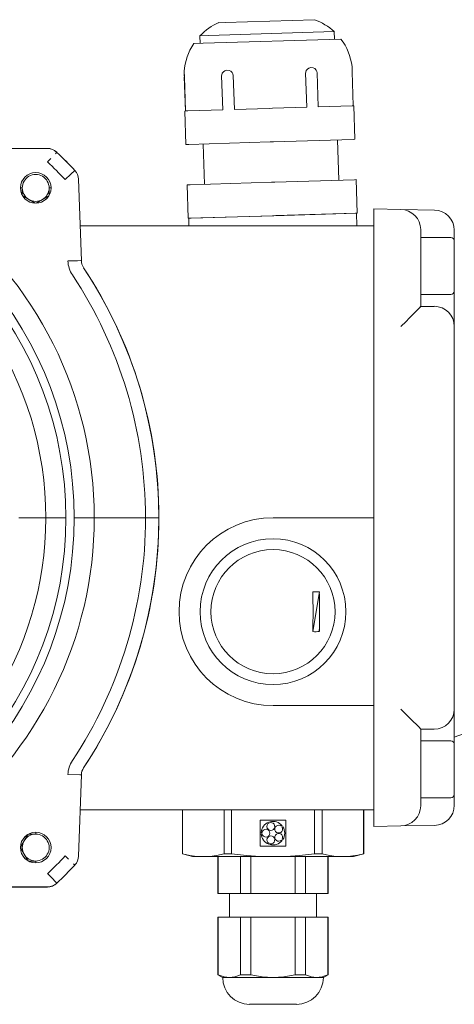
# Model space of a CAD drawing. Header units: millimetres. Extents: x 11681 to 15516, y 25095 to 29743.
# Tile 32 of 96: x 12838.88 to 12845.36, y 27926 to 27940.67. Entities that reach past the tile are written whole.
import ezdxf

# ---------------------------------------------------------------- set-up
doc = ezdxf.new("R2010")
doc.units = ezdxf.units.MM
doc.layers.add('00 - nowa technologia myjni_Nr_pióra__95', color=7, linetype='Continuous', lineweight=20, true_color=0x7c7c7c)
doc.layers.add('XREF', color=8, linetype='Continuous', lineweight=9)

# ---------------------------------------------------------------- blocks, each defined once
blk = doc.blocks.new('parter 2025.10.15')
at = {"layer": '00 - nowa technologia myjni_Nr_pióra__95', "color": 8, "linetype": 'Continuous', "lineweight": 5}
for p, q in [((559.512, 2549.842), (559.604, 2549.845)), ((559.604, 2549.845), (560.936, 2549.886)), ((559.36, 2549.652), (559.23, 2549.647)), ((559.23, 2549.647), (559.233, 2549.534)), ((559.36, 2549.652), (561.229, 2549.709)), ((561.229, 2549.709), (561.232, 2549.595)), ((559.279, 2549.535), (559.137, 2549.531)), ((559.279, 2549.535), (561.329, 2549.598)), ((558.997, 2549.034), (559.013, 2548.527)), ((559, 2549.034), (559.016, 2548.527)), ((559.553, 2549.051), (559.569, 2548.544)), ((559.726, 2549.057), (559.742, 2548.549)), ((560.804, 2549.09), (560.82, 2548.582)), ((560.974, 2549.094), (560.99, 2548.587)), ((561.499, 2549.11), (561.514, 2548.603)), ((560.99, 2548.587), (561.499, 2548.603)), ((561.523, 2548.603), (561.499, 2548.603)), ((561.539, 2548.104), (561.523, 2548.603)), ((559.013, 2548.527), (559.004, 2548.526)), ((559.019, 2548.026), (559.004, 2548.526)), ((559.025, 2548.527), (559.016, 2548.527)), ((559.05, 2548.528), (559.025, 2548.527)), ((559.05, 2548.528), (559.569, 2548.544)), ((559.742, 2548.549), (560.26, 2548.565)), ((560.31, 2548.566), (560.26, 2548.565)), ((560.31, 2548.566), (560.82, 2548.582)), ((559.04, 2548.027), (559.019, 2548.026)), ((559.066, 2548.028), (559.04, 2548.027)), ((559.066, 2548.028), (560.276, 2548.065)), ((559.279, 2548.034), (559.298, 2547.435)), ((560.325, 2548.067), (560.276, 2548.065)), ((560.325, 2548.067), (561.514, 2548.103)), ((561.278, 2548.095), (561.297, 2547.496)), ((561.539, 2548.104), (561.514, 2548.103)), ((556.957, 2547.969), (555.808, 2547.969)), ((556.961, 2547.966), (555.845, 2547.966)), ((557.007, 2547.816), (556.961, 2547.768)), ((557.464, 2546.295), (557.421, 2547.509)), ((559.058, 2547.427), (559.037, 2547.427)), ((559.053, 2546.927), (559.037, 2547.427)), ((559.084, 2547.428), (559.058, 2547.427)), ((559.084, 2547.428), (560.294, 2547.465)), ((560.344, 2547.467), (560.294, 2547.465)), ((560.344, 2547.467), (561.533, 2547.503)), ((561.557, 2547.504), (561.533, 2547.503)), ((561.572, 2547.004), (561.557, 2547.504)), ((556.583, 2547.38), (556.555, 2547.38)), ((556.583, 2547.379), (556.583, 2547.271)), ((556.983, 2547.271), (556.983, 2547.38)), ((557.011, 2547.38), (556.983, 2547.38)), ((556.589, 2547.261), (556.777, 2547.152)), ((556.789, 2547.152), (556.977, 2547.261)), ((560.33, 2546.966), (561.562, 2547.004)), ((560.359, 2546.967), (561.548, 2547.003)), ((561.572, 2547.004), (561.548, 2547.003)), ((561.568, 2546.815), (561.562, 2547.004)), ((562.224, 2547.059), (561.819, 2547.066)), ((561.819, 2547.066), (561.819, 2546.215)), ((562.724, 2547.05), (562.224, 2547.059)), ((559.074, 2546.928), (559.053, 2546.927)), ((559.063, 2546.927), (560.33, 2546.966)), ((559.066, 2546.815), (559.063, 2546.927)), ((559.099, 2546.928), (559.074, 2546.928)), ((559.099, 2546.928), (560.309, 2546.966)), ((560.359, 2546.967), (560.309, 2546.966)), ((557.445, 2546.815), (561.819, 2546.815)), ((562.518, 2546.215), (562.518, 2546.759)), ((563.019, 2546.215), (563.019, 2546.75)), ((562.518, 2546.641), (562.518, 2546.215)), ((562.518, 2546.641), (562.968, 2546.641)), ((563.019, 2546.215), (563.019, 2546.591)), ((561.819, 2546.215), (561.819, 2538.715)), ((562.518, 2545.615), (562.518, 2546.215)), ((562.518, 2546.215), (562.518, 2545.791)), ((563.019, 2545.316), (563.019, 2546.215)), ((563.019, 2546.215), (563.019, 2546.188)), ((563.019, 2546.188), (563.019, 2545.841)), ((562.518, 2545.791), (562.968, 2545.791)), ((562.518, 2545.615), (562.719, 2545.615)), ((563.019, 2539.616), (563.019, 2545.316)), ((556.933, 2542.462), (556.534, 2542.465)), ((557.356, 2542.465), (557.656, 2542.465)), ((558.418, 2542.465), (557.656, 2542.465)), ((558.426, 2542.465), (558.418, 2542.465)), ((558.618, 2542.465), (558.426, 2542.465)), ((561.819, 2542.465), (560.318, 2542.465)), ((560.622, 2542.465), (560.628, 2542.465)), ((560.913, 2541.363), (561.013, 2541.363)), ((561.013, 2541.363), (560.913, 2540.769)), ((561.01, 2540.769), (561.01, 2541.333)), ((561.819, 2539.666), (560.318, 2539.666)), ((562.279, 2539.56), (562.224, 2539.616)), ((562.421, 2539.417), (562.279, 2539.56)), ((563.019, 2538.715), (563.019, 2539.616)), ((562.719, 2539.315), (562.518, 2539.315)), ((562.518, 2538.715), (562.518, 2539.315)), ((562.518, 2539.141), (562.518, 2538.715)), ((562.518, 2539.141), (562.968, 2539.141)), ((563.019, 2538.715), (563.019, 2539.091)), ((557.421, 2537.422), (557.464, 2538.636)), ((561.819, 2538.715), (561.819, 2537.866)), ((562.518, 2538.173), (562.518, 2538.715)), ((562.518, 2538.715), (562.518, 2538.291)), ((563.019, 2538.181), (563.019, 2538.715)), ((563.019, 2538.715), (563.019, 2538.688)), ((563.019, 2538.688), (563.019, 2538.341)), ((562.518, 2538.291), (562.968, 2538.291)), ((557.445, 2538.115), (561.819, 2538.115)), ((558.969, 2538.115), (558.97, 2538.115)), ((558.969, 2537.456), (558.969, 2538.115)), ((558.97, 2537.456), (558.97, 2538.115)), ((558.97, 2538.115), (559.588, 2538.115)), ((559.588, 2537.456), (559.588, 2538.115)), ((559.588, 2538.115), (559.7, 2538.115)), ((559.7, 2537.456), (559.7, 2538.115)), ((559.7, 2538.115), (560.937, 2538.115)), ((560.937, 2537.456), (560.937, 2538.115)), ((560.937, 2538.115), (561.048, 2538.115)), ((561.048, 2537.456), (561.048, 2538.115)), ((561.048, 2538.115), (561.667, 2538.115)), ((561.667, 2537.456), (561.667, 2538.115)), ((561.667, 2538.115), (561.669, 2538.115)), ((561.669, 2537.456), (561.669, 2538.115)), ((560.126, 2537.958), (560.511, 2537.958)), ((560.126, 2537.573), (560.126, 2537.958)), ((560.256, 2537.929), (560.26, 2537.918)), ((560.276, 2537.923), (560.273, 2537.935)), ((560.455, 2537.876), (560.445, 2537.868)), ((560.511, 2537.958), (560.511, 2537.573)), ((562.224, 2537.873), (561.819, 2537.866)), ((562.224, 2537.873), (562.724, 2537.881)), ((556.664, 2537.745), (556.555, 2537.557)), ((556.782, 2537.751), (556.674, 2537.751)), ((556.783, 2537.751), (556.783, 2537.779)), ((560.156, 2537.774), (560.144, 2537.774)), ((560.144, 2537.757), (560.156, 2537.757)), ((560.455, 2537.854), (560.465, 2537.862)), ((560.26, 2537.614), (560.256, 2537.602)), ((560.273, 2537.597), (560.276, 2537.608)), ((560.445, 2537.663), (560.455, 2537.656)), ((560.465, 2537.67), (560.455, 2537.677)), ((556.555, 2537.545), (556.664, 2537.357)), ((558.969, 2537.456), (558.97, 2537.456)), ((559.119, 2537.416), (558.969, 2537.456)), ((559.588, 2537.456), (559.7, 2537.456)), ((560.511, 2537.573), (560.126, 2537.573)), ((560.937, 2537.456), (561.048, 2537.456)), ((561.519, 2537.416), (561.669, 2537.456)), ((561.667, 2537.456), (561.669, 2537.456)), ((556.674, 2537.351), (556.783, 2537.351)), ((556.783, 2537.324), (556.783, 2537.351)), ((557.27, 2537.38), (557.221, 2537.426)), ((559.119, 2537.416), (559.279, 2537.416)), ((559.28, 2537.416), (559.279, 2537.416)), ((559.28, 2537.416), (560.317, 2537.416)), ((559.503, 2537.416), (559.498, 2537.416)), ((559.498, 2536.865), (559.498, 2537.416)), ((559.835, 2537.416), (559.503, 2537.416)), ((559.503, 2536.865), (559.503, 2537.416)), ((559.987, 2537.416), (559.835, 2537.416)), ((559.835, 2536.865), (559.835, 2537.416)), ((560.65, 2537.416), (559.987, 2537.416)), ((559.987, 2536.865), (559.987, 2537.416)), ((560.317, 2537.416), (560.32, 2537.416)), ((560.32, 2537.416), (561.357, 2537.416)), ((560.802, 2537.416), (560.65, 2537.416)), ((560.65, 2536.865), (560.65, 2537.416)), ((560.802, 2537.416), (561.134, 2537.416)), ((560.802, 2536.865), (560.802, 2537.416)), ((561.138, 2537.416), (561.134, 2537.416)), ((561.134, 2536.865), (561.134, 2537.416)), ((561.138, 2536.865), (561.138, 2537.416)), ((561.357, 2537.416), (561.358, 2537.416)), ((561.358, 2537.416), (561.372, 2537.416)), ((561.358, 2537.416), (561.372, 2537.416)), ((561.372, 2537.416), (561.519, 2537.416)), ((555.808, 2536.962), (556.957, 2536.962)), ((555.845, 2536.966), (556.961, 2536.966)), ((559.503, 2536.865), (559.498, 2536.865)), ((559.835, 2536.865), (559.503, 2536.865)), ((559.668, 2536.865), (559.668, 2536.516)), ((559.987, 2536.865), (559.835, 2536.865)), ((560.65, 2536.865), (559.987, 2536.865)), ((560.802, 2536.865), (560.65, 2536.865)), ((560.802, 2536.865), (561.134, 2536.865)), ((560.968, 2536.865), (560.968, 2536.516)), ((561.138, 2536.865), (561.134, 2536.865)), ((559.503, 2536.516), (559.498, 2536.516)), ((559.498, 2535.656), (559.498, 2536.516)), ((559.835, 2536.516), (559.503, 2536.516)), ((559.503, 2535.656), (559.503, 2536.516)), ((559.987, 2536.516), (559.835, 2536.516)), ((559.835, 2535.656), (559.835, 2536.516)), ((560.65, 2536.516), (559.987, 2536.516)), ((559.987, 2535.656), (559.987, 2536.516)), ((560.802, 2536.516), (560.65, 2536.516)), ((560.65, 2535.656), (560.65, 2536.516)), ((560.802, 2536.516), (561.134, 2536.516)), ((560.802, 2535.656), (560.802, 2536.516)), ((561.138, 2536.516), (561.134, 2536.516)), ((561.134, 2535.656), (561.134, 2536.516)), ((561.138, 2535.656), (561.138, 2536.516)), ((559.498, 2535.656), (559.503, 2535.656)), ((559.568, 2535.615), (559.498, 2535.656)), ((559.568, 2535.615), (559.671, 2535.615)), ((559.671, 2535.615), (560.318, 2535.615)), ((559.987, 2535.656), (559.835, 2535.656)), ((560.318, 2535.615), (560.966, 2535.615)), ((560.802, 2535.656), (560.65, 2535.656)), ((560.966, 2535.615), (561.068, 2535.615)), ((561.068, 2535.615), (561.138, 2535.656)), ((561.138, 2535.656), (561.134, 2535.656)), ((559.969, 2535.216), (560.668, 2535.216)), ((559.969, 2535.216), (560.668, 2535.216))]:
    blk.add_line(p, q, dxfattribs=at)
for points in [[(560.974, 2549.094), (560.97, 2549.116), (560.96, 2549.137), (560.94, 2549.157), (560.915, 2549.17), (560.879, 2549.173), (560.851, 2549.165), (560.83, 2549.15), (560.814, 2549.129), (560.805, 2549.105), (560.804, 2549.09)], [(559, 2549.034), (558.997, 2549.112), (558.996, 2549.115)], [(559.726, 2549.057), (559.722, 2549.079), (559.712, 2549.099), (559.692, 2549.119), (559.666, 2549.132), (559.63, 2549.135), (559.601, 2549.127), (559.579, 2549.112), (559.563, 2549.091), (559.554, 2549.067), (559.553, 2549.051)], [(557.099, 2547.91), (557.095, 2547.906), (557.079, 2547.89)], [(557.367, 2547.64), (557.364, 2547.638), (557.308, 2547.586), (557.221, 2547.505)], [(563.417, 2539.34), (563.019, 2539.195)], [(562.345, 2545.438), (562.466, 2545.561), (562.513, 2545.609)], [(557.233, 2542.465), (557.197, 2542.464), (556.933, 2542.462)], [(557.464, 2538.636), (557.459, 2538.636), (557.439, 2538.636), (557.264, 2538.64)], [(559.279, 2537.416), (559.183, 2537.42), (559.081, 2537.433), (558.97, 2537.456)], [(559.28, 2537.416), (559.376, 2537.42), (559.477, 2537.433), (559.588, 2537.456)], [(560.317, 2537.416), (560.125, 2537.42), (559.922, 2537.433), (559.7, 2537.456)], [(560.32, 2537.416), (560.512, 2537.42), (560.715, 2537.433), (560.937, 2537.456)], [(561.357, 2537.416), (561.261, 2537.42), (561.16, 2537.433), (561.048, 2537.456)], [(561.372, 2537.416), (561.474, 2537.422), (561.582, 2537.437), (561.667, 2537.456)], [(557.367, 2537.292), (557.362, 2537.295), (557.346, 2537.31)], [(557.099, 2537.021), (557.097, 2537.023), (557.008, 2537.114), (556.961, 2537.163)], [(559.671, 2535.615), (559.631, 2535.618), (559.589, 2535.625), (559.547, 2535.638), (559.503, 2535.656)], [(559.835, 2535.656), (559.792, 2535.639), (559.751, 2535.626), (559.711, 2535.619), (559.671, 2535.615)], [(560.318, 2535.615), (560.238, 2535.618), (560.157, 2535.626), (560.073, 2535.638), (559.987, 2535.656)], [(560.65, 2535.656), (560.564, 2535.638), (560.481, 2535.626), (560.399, 2535.618), (560.318, 2535.615)], [(560.802, 2535.656), (560.845, 2535.639), (560.886, 2535.626), (560.926, 2535.619), (560.966, 2535.615)], [(560.966, 2535.615), (561.006, 2535.618), (561.048, 2535.625), (561.09, 2535.638), (561.134, 2535.656)]]:
    blk.add_lwpolyline(points, dxfattribs=at)
for centre, radius in [((556.783, 2547.38), 0.228), ((560.318, 2541.066), 1.086), ((560.318, 2541.066), 0.925), ((556.783, 2537.551), 0.228)]:
    blk.add_circle(centre, radius, dxfattribs=at)
for centre, radius, start, end in [((559.844, 2549.06), 0.85, 113.0138, 136.2786), ((560.652, 2549.085), 0.85, 47.2214, 70.4862), ((559.844, 2549.06), 0.85, 146.3712, 176.3441), ((560.652, 2549.085), 0.85, 7.1559, 37.1288), ((559.73, 2549.074), 1.769, 1.1894, 3.7829), ((560.765, 2549.105), 1.769, 179.7171, 182.3106), ((551.869, 2542.465), 5.787, 0.005, 106.4418), ((551.868, 2542.469), 5.487, 359.9653, 81.5952), ((556.957, 2547.769), 0.2, 46.184, 90), ((556.961, 2547.766), 0.2, 46.1444, 90), ((551.868, 2542.465), 7.55, 43.2591, 46.1444), ((551.865, 2542.462), 7.555, 43.2602, 46.1431), ((551.868, 2542.469), 5.364, 359.9686, 81.377), ((551.844, 2542.443), 7.385, 43.2743, 46.1455), ((556.783, 2547.38), 0.2, 359.9901, 180.0099), ((557.221, 2547.503), 0.2, 2, 43.2591), ((556.783, 2547.38), 0.2, 179.9999, 0.0001), ((551.869, 2542.473), 5.064, 359.8747, 67.3592), ((562.218, 2546.759), 0.3, 0, 89), ((562.719, 2546.75), 0.3, 0, 89), ((562.968, 2546.591), 0.05, 0.0073, 89.9919), ((557.658, 2546.303), 0.395, 181.7761, 213.7333), ((557.663, 2546.303), 0.2, 181.9848, 213.5115), ((551.868, 2542.465), 6.75, 326.4906, 33.5094), ((551.869, 2542.465), 6.75, 359.9995, 33.5098), ((551.868, 2542.468), 6.55, 359.9778, 33.5087), ((562.968, 2545.841), 0.05, 270.0081, 359.9567), ((562.476, 2545.646), 0.0524, 314.1017, 324.0383), ((562.719, 2545.316), 0.3, 0, 90), ((538.296, 2569.276), 33.862, 314.9606, 315.2524), ((551.868, 2542.465), 6.75, 347.8042, 11.0741), ((551.869, 2542.466), 5.787, 254.9761, 359.9951), ((551.868, 2542.462), 5.487, 278.4045, 0.0345), ((551.869, 2542.463), 5.364, 278.623, 0.0314), ((551.869, 2542.458), 5.064, 294.1535, 0.0366), ((551.868, 2542.463), 6.551, 326.4924, 0.0211), ((551.868, 2542.465), 6.75, 326.4907, 0.0003), ((560.318, 2541.066), 1.4, 90, 270), ((522.859, 2541.066), 38.055, 359.5528, 0.4472), ((533.818, 2541.066), 27.191, 359.3774, 0.5657), ((560.95, 2541.672), 0.904, 267.5357, 273.6569), ((562.719, 2539.616), 0.3, 270, 0), ((558.266, 2535.282), 5.862, 43.7863, 44.8641), ((562.197, 2539.04), 0.424, 40.6791, 44.7852), ((562.968, 2539.091), 0.05, 0.0073, 89.9919), ((557.658, 2538.628), 0.395, 146.268, 178.2226), ((557.663, 2538.629), 0.2, 146.475, 178.0227), ((562.968, 2538.341), 0.05, 270.0081, 359.9567), ((562.218, 2538.173), 0.3, 271, 0), ((562.719, 2538.181), 0.3, 271, 0), ((560.318, 2537.766), 0.175, 110.8663, 177.1338), ((560.286, 2537.865), 0.0583, 116.6241, 99.3699), ((560.318, 2537.766), 0.175, 38.8663, 105.1336), ((560.403, 2537.827), 0.0583, 44.6288, 27.3744), ((556.783, 2537.551), 0.2, 89.9999, 270.0001), ((556.783, 2537.551), 0.2, 269.9901, 90.0099), ((560.318, 2537.766), 0.175, 182.8662, 249.1337), ((560.213, 2537.766), 0.0583, 188.627, 171.373), ((560.403, 2537.704), 0.0583, 332.6256, 315.3712), ((560.318, 2537.766), 0.175, 326.866, 33.134), ((560.286, 2537.666), 0.0583, 260.6301, 243.3759), ((560.318, 2537.766), 0.175, 254.8664, 321.1337), ((551.889, 2542.445), 7.323, 313.8405, 316.7371), ((551.865, 2542.469), 7.555, 313.8563, 316.7392), ((557.221, 2537.429), 0.2, 316.7409, 358), ((556.957, 2537.162), 0.2, 270, 313.816), ((556.961, 2537.166), 0.2, 270, 313.8556), ((559.969, 2535.615), 0.4, 180, 270), ((560.668, 2535.615), 0.4, 270.002, 0.002)]:
    blk.add_arc(centre, radius, start, end, dxfattribs=at)
blk.add_ellipse((557.264, 2546.289), major_axis=(-0.2, -0.007), ratio=0.013082, start_param=3.152652, end_param=4.711932, dxfattribs=at)

msp = doc.modelspace()

# ---------------------------------------------------------------- block references
at = {"layer": 'XREF'}
msp.add_blockref('parter 2025.10.15', (12282.339, 25390.784), dxfattribs=at)

doc.saveas('drawing.dxf')
